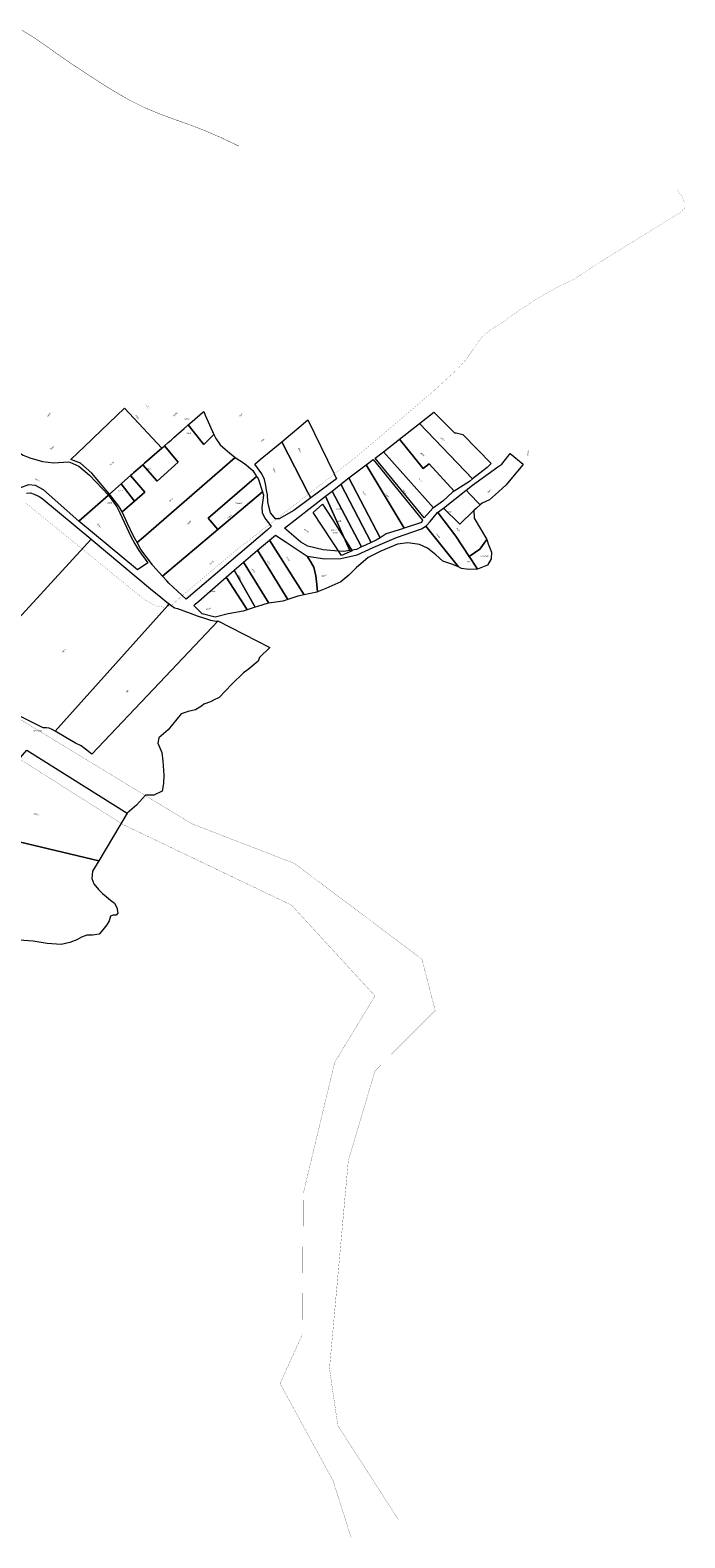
# Model space of a CAD drawing. Header units: metres. Extents: x 347609 to 748319, y 8548087 to 17123455.
# Tile 24 of 49: x 376635 to 377153, y 8567426 to 8568619. Entities that reach past the tile are written whole.
import ezdxf
from ezdxf.enums import TextEntityAlignment as Align

# ---------------------------------------------------------------- set-up
doc = ezdxf.new("R2010")
doc.units = ezdxf.units.M
doc.linetypes.add('ACAD_ISO02W100', pattern=[15, 12, -3])
doc.linetypes.add('ACAD_ISO04W100', pattern=[30, 24, -3, 0, -3])
for name, color, linetype, lineweight in [('02. FAJA MARGINAL', 5, 'ACAD_ISO02W100', 0), ('Predios Rurales', 90, 'Continuous', 15), ('Red vial nacional', 242, 'Continuous', 40), ('Red vial vecinal', 241, 'ACAD_ISO04W100', 30)]:
    doc.layers.add(name, color=color, linetype=linetype, lineweight=lineweight)
doc.layers.add('Predios Rurales Nombres', color=7, linetype='Continuous', true_color=0xffffff)
doc.layers.add('ZR_LIMA_PSAD56_A_WGS84', color=210, linetype='Continuous')
doc.styles.add('ARIAL', font='arial.ttf')
doc.styles.add('MtXpl_MS_Shell_Dlg_2', font='txt')

msp = doc.modelspace()

# ---------------------------------------------------------------- linework, layer by layer
at = {"layer": '02. FAJA MARGINAL', "color": 5, "true_color": 0x0000ff, "const_width": 0.15}
for points in [[(375944.2, 8568225.3), (376206.1, 8568182.8), (376411.9, 8568153.9), (376521.9, 8568095.4), (376587.4, 8568098), (376762.6, 8567991.4), (376844.2, 8567959.8), (376944.9, 8567884.1), (376955.4, 8567843.6), (376907.8, 8567795.7), (376886.7, 8567724.7), (376871.8, 8567560.1), (376878.4, 8567515.1), (376926.1, 8567441)], [(375877.5, 8567966.6), (376180.9, 8567947.6), (376274.9, 8567954.2), (376374.5, 8567976.9), (376485.9, 8568070.5), (376578.8, 8568072.8), (376708.5, 8567990.6), (376841.7, 8567926.9), (376907.8, 8567855), (376875.9, 8567802.4), (376851.1, 8567698.8), (376850.3, 8567587.1), (376832.7, 8567548.3), (376874.8, 8567471.1), (376889, 8567426.3)]]:
    msp.add_lwpolyline(points, dxfattribs=at)
at = {"layer": 'Predios Rurales', "lineweight": 15}
for points in [[(376667.2, 8568279.5), (376672.8, 8568284.8), (376683.5, 8568295), (376684.8, 8568296.2), (376709.8, 8568320), (376739.1, 8568288.4), (376725.6, 8568276.5), (376724.3, 8568275.3), (376716.9, 8568268.8), (376715.7, 8568267.8), (376714.5, 8568266.7), (376707.6, 8568260.6), (376707, 8568260.1), (376697.9, 8568252.1), (376690.8, 8568260.4), (376683.7, 8568268.6), (376674.9, 8568276.4)], [(376772.3, 8568291.2), (376770, 8568294.2), (376760.1, 8568306.8), (376763.2, 8568309.6), (376771.3, 8568316.7), (376772.3, 8568317.5), (376773.4, 8568314.4), (376780.4, 8568299.2)], [(376834, 8568293.5), (376849.4, 8568306.4), (376854.7, 8568310.8), (376875.4, 8568268), (376877.3, 8568264.1), (376857, 8568249), (376854.8, 8568253.3)], [(376985, 8568264), (376942.9, 8568307.9), (376954.3, 8568316.9), (376957.5, 8568313.7), (376970.7, 8568300.5), (376972, 8568300.5), (376977.2, 8568299.3), (376999.7, 8568276.3), (376996.6, 8568273.2)], [(376712.1, 8568228.7), (376707.8, 8568238), (376717.5, 8568246.4), (376725.8, 8568253.6), (376714.5, 8568266.7), (376715.7, 8568267.8), (376716.9, 8568268.8), (376724.3, 8568275.3), (376735.5, 8568262.2), (376752.1, 8568277.4), (376741.2, 8568290.2), (376744.3, 8568293), (376746.5, 8568294.8), (376748.7, 8568296.8), (376756.8, 8568303.9), (376759.4, 8568306.2), (376760.1, 8568306.8), (376770, 8568294.2), (376772.3, 8568291.2), (376780.4, 8568299.2), (376781.1, 8568297.6), (376781.8, 8568296.1), (376785.3, 8568291.1), (376791.2, 8568286.1), (376797.1, 8568281.1), (376724.6, 8568218.1), (376719.6, 8568213.7), (376716.4, 8568219.4)], [(376946, 8568272.2), (376927.2, 8568295.6), (376942.9, 8568307.9), (376985, 8568264), (376982.6, 8568262), (376970.3, 8568254.3), (376950.6, 8568276.1)], [(376673.6, 8568230.7), (376650.1, 8568251.6), (376645.5, 8568255.5), (376639.2, 8568258.8), (376633.8, 8568259.5), (376626.6, 8568256.7), (376620.5, 8568255.3), (376616.7, 8568256.2), (376615.7, 8568257.1), (376613.1, 8568259.2), (376603.1, 8568270.1), (376606.9, 8568276.4), (376613.1, 8568283.9), (376617.9, 8568287.2), (376622.5, 8568287.3), (376629.6, 8568282.8), (376634.7, 8568280.7), (376644.9, 8568277.8), (376653.8, 8568276.7), (376665, 8568277.7), (376666.3, 8568277.2), (376673.6, 8568274.2), (376681.9, 8568266.9), (376696.9, 8568251.2)], [(376735.5, 8568262.2), (376724.3, 8568275.3), (376725.6, 8568276.5), (376739.1, 8568288.4), (376741.2, 8568290.2), (376752.1, 8568277.4)], [(376812.8, 8568275.8), (376817, 8568279.3), (376834, 8568293.5), (376854.8, 8568253.3), (376857, 8568249), (376843.7, 8568239.2), (376832, 8568232.6), (376829, 8568232.5), (376826.6, 8568235.5), (376825.1, 8568237.3), (376823.8, 8568242.2), (376823.1, 8568246), (376822.8, 8568251.4), (376822.1, 8568255.1), (376821.4, 8568258.9), (376820.5, 8568263.5), (376818.2, 8568268.1)], [(376946.6, 8568233.3), (376907.9, 8568280.5), (376914.6, 8568285.6), (376954.1, 8568241.2), (376953.5, 8568240.8)], [(376954.1, 8568241.2), (376914.6, 8568285.6), (376927.2, 8568295.6), (376946, 8568272.2), (376950.6, 8568276.1), (376970.3, 8568254.3), (376969.2, 8568253.6), (376961.4, 8568246.4)], [(376722.7, 8568208.3), (376719.6, 8568213.7), (376724.6, 8568218.1), (376797.1, 8568281.1), (376804.7, 8568276.2), (376811.2, 8568270.7), (376814.2, 8568266.1), (376775.8, 8568233), (376783.4, 8568224.1), (376739.8, 8568187.2), (376732.2, 8568195.6), (376731.8, 8568196)], [(376911.8, 8568217.5), (376887.2, 8568264.8), (376900.8, 8568275.1), (376930.9, 8568225), (376929.5, 8568224.6), (376916.6, 8568220.6)], [(376930.9, 8568225), (376900.8, 8568275.1), (376906.3, 8568279.3), (376945.5, 8568231.5), (376944.6, 8568229.6)], [(376982.9, 8568252.1), (376979.9, 8568255.2), (376984.9, 8568259.2), (377005, 8568273.5), (377008, 8568275.7), (377011, 8568279.3), (377014, 8568283), (377014.8, 8568284.3), (377024.9, 8568275.7), (377024.7, 8568275.3), (377018, 8568266.9), (377011.5, 8568259.4), (377005.4, 8568253.8), (376998.4, 8568247.4), (376992.5, 8568244.8), (376991.1, 8568243.6), (376990.3, 8568244.3)], [(376717.5, 8568246.4), (376707, 8568260.1), (376707.6, 8568260.6), (376714.5, 8568266.7), (376725.8, 8568253.6)], [(376775.8, 8568233), (376814.2, 8568266.1), (376815.3, 8568264.4), (376818.8, 8568253.9), (376783.4, 8568224.1)], [(376904.7, 8568213.7), (376880.8, 8568259.9), (376887.2, 8568264.8), (376911.8, 8568217.5), (376908.8, 8568215.6)], [(376720, 8568192), (376673.6, 8568230.7), (376696.9, 8568251.2), (376703.7, 8568241.9), (376706, 8568237.2), (376714.6, 8568218.6), (376717.9, 8568212.7), (376721, 8568207.3), (376728, 8568197.7)], [(376705.3, 8568242.4), (376697.9, 8568252.1), (376707, 8568260.1), (376717.5, 8568246.4), (376707.8, 8568238)], [(376744.7, 8568181.7), (376743.1, 8568183.4), (376739.8, 8568187.2), (376783.4, 8568224.1), (376818.8, 8568253.9), (376819.7, 8568251.2), (376818.3, 8568241.4), (376818.5, 8568237.5), (376820.6, 8568233), (376823.6, 8568229.2), (376825.8, 8568226.5), (376822.5, 8568223.6), (376758.5, 8568168.9), (376754.9, 8568172.2)], [(376849.1, 8568214), (376836.3, 8568225.2), (376868.6, 8568250.4), (376887.9, 8568207.5), (376883.1, 8568206.7), (376878.8, 8568207), (376866.8, 8568208), (376854.7, 8568210.8)], [(376887.9, 8568207.5), (376868.6, 8568250.4), (376873.8, 8568254.5), (376897.2, 8568210.2), (376893.2, 8568208.3)], [(376897.2, 8568210.2), (376873.8, 8568254.5), (376880.8, 8568259.9), (376904.7, 8568213.7), (376900.4, 8568211.7)], [(376974.9, 8568228.3), (376961.9, 8568240.8), (376979.9, 8568255.2), (376982.9, 8568252.1), (376990.3, 8568244.3), (376991.1, 8568243.6), (376988.1, 8568240.9), (376986.1, 8568239.2)], [(376973.8, 8568194.4), (376947.9, 8568226.7), (376948.5, 8568227.1), (376951.4, 8568230.4), (376953.7, 8568233.3), (376957.3, 8568237.6), (376957.5, 8568237.4), (376971.7, 8568218.8), (376982.4, 8568202.7), (376984.2, 8568200.1), (376989, 8568192.7), (376982, 8568192.5), (376976.3, 8568193.2)], [(376971.7, 8568218.8), (376957.5, 8568237.4), (376957.3, 8568237.6), (376961.9, 8568240.8), (376974.9, 8568228.3), (376986.1, 8568239.2), (376986.2, 8568232.9), (376996.2, 8568216), (376990.7, 8568208.6), (376982.4, 8568202.7)], [(376925.5, 8568212.4), (376912.3, 8568206.8), (376902.3, 8568202), (376892.8, 8568193.7), (376887.2, 8568187.8), (376880.8, 8568182.7), (376869, 8568177.4), (376862.3, 8568174.6), (376861.7, 8568180.4), (376860.9, 8568187.5), (376859.3, 8568194.3), (376855.9, 8568200), (376854.2, 8568203), (376868.1, 8568200.8), (376880.7, 8568201.1), (376893.6, 8568204.1), (376906.3, 8568209.8), (376924.7, 8568217.8), (376937.8, 8568222.1), (376944.5, 8568224.6), (376947.4, 8568226.5), (376947.9, 8568226.7), (376973.8, 8568194.4), (376969.3, 8568196.4), (376961.5, 8568199), (376955.9, 8568204), (376949.2, 8568209.3), (376943.1, 8568212.1), (376933.8, 8568213.5)], [(376838.9, 8568168.7), (376814.9, 8568207.6), (376824.3, 8568215.5), (376851.9, 8568172.3), (376846.9, 8568171.3)], [(376851.9, 8568172.3), (376824.3, 8568215.5), (376829.2, 8568219.5), (376837.5, 8568214.1), (376854.2, 8568203), (376855.9, 8568200), (376859.3, 8568194.3), (376860.9, 8568187.5), (376861.7, 8568180.4), (376862.3, 8568174.6), (376861.7, 8568174.4)], [(376989, 8568192.7), (376984.2, 8568200.1), (376982.4, 8568202.7), (376990.7, 8568208.6), (376996.2, 8568216), (376997.4, 8568212.8), (377000, 8568206.1), (376999.6, 8568200.8), (376996.7, 8568195.9)], [(376823.9, 8568165.8), (376803.9, 8568198.3), (376814.9, 8568207.6), (376838.9, 8568168.7), (376834.9, 8568167.4)], [(376790.1, 8568186.3), (376796.3, 8568191.8), (376813, 8568162.6), (376806.8, 8568160.6), (376804.6, 8568164)], [(376813, 8568162.6), (376796.3, 8568191.8), (376803.9, 8568198.3), (376823.9, 8568165.8), (376823.2, 8568165.7), (376814.8, 8568163.2)], [(376771.2, 8568157.3), (376764.4, 8568163.9), (376765.5, 8568165), (376768.5, 8568167.4), (376790.1, 8568186.3), (376804.6, 8568164), (376806.8, 8568160.6), (376803.6, 8568159.5), (376791.6, 8568157.3), (376781.5, 8568154.8)], [(376654.8, 8568064.6), (376744, 8568163.8), (376745.1, 8568165.1), (376746.3, 8568164.2), (376749.1, 8568162), (376751.6, 8568161.5), (376761.7, 8568157.9), (376767.2, 8568155.8), (376773, 8568153.8), (376777.7, 8568152.4), (376782.3, 8568151.5), (376783.5, 8568151.6), (376779, 8568146.9), (376737.3, 8568102.7), (376683.7, 8568046.3), (376678.9, 8568050.2), (376675.5, 8568053), (376670.8, 8568055.1), (376663.2, 8568059.5)], [(376689.4, 8567961.9), (376575.1, 8567989.1), (376608.4, 8568022.1), (376632.5, 8568049.4), (376711.9, 8567999.6)]]:
    msp.add_lwpolyline(points, close=True, dxfattribs=at)
for points in [[(376632.1, 8568252.7), (376635.2, 8568253), (376638.2, 8568251.9), (376642.3, 8568250.1), (376644.2, 8568248.9), (376683, 8568216.6), (376683.4, 8568216.3), (376582.4, 8568106.3)], [(376582.4, 8568106.3), (376683.4, 8568216.3), (376731.9, 8568175.9), (376736.8, 8568171.8), (376740, 8568169.1), (376743.2, 8568166.5), (376745.1, 8568165.1), (376744, 8568163.8), (376654.8, 8568064.6), (376652.5, 8568065.9), (376650.2, 8568066.8), (376648, 8568067.2), (376645.3, 8568067), (376625.4, 8568077.2)], [(376575.1, 8567989.1), (376689.4, 8567961.9), (376684.4, 8567953.6), (376683.7, 8567947.9), (376685.4, 8567943.6), (376689, 8567939.2), (376692.3, 8567936.1), (376695.2, 8567933.7), (376698.7, 8567930.8), (376701.7, 8567928.3), (376703.5, 8567925.1), (376704.4, 8567920.5), (376703.1, 8567918.9), (376700.6, 8567919), (376698.5, 8567918), (376697.6, 8567914.5), (376695.8, 8567911.2), (376692.5, 8567907.2), (376689.5, 8567903.9), (376684.3, 8567903.1), (376679.9, 8567903.1), (376675.7, 8567901.5), (376671.9, 8567899.4), (376666.4, 8567897.3), (376659.5, 8567895.6), (376648.5, 8567896.4), (376637.5, 8567898.4), (376611.9, 8567900.3)]]:
    msp.add_lwpolyline(points, dxfattribs=at)
at = {"layer": 'Red vial nacional', "transparency": 33554623, "const_width": 0.3}
msp.add_lwpolyline([(376628.7, 8568619), (376637.5, 8568613.6), (376646.7, 8568607.3), (376656.4, 8568600.3), (376666.9, 8568593.1), (376677.9, 8568585.8), (376689.2, 8568578.4), (376701, 8568571), (376713.2, 8568564), (376725.6, 8568557.8), (376737.8, 8568552.7), (376749.8, 8568548.3), (376761.6, 8568544.1), (376773.3, 8568539.6), (376784.9, 8568534.6), (376796.1, 8568529.3), (376800, 8568527.4)], dxfattribs=at)
at = {"layer": 'Red vial vecinal', "lineweight": 15, "transparency": 33554687, "const_width": 0.1}
msp.add_lwpolyline([(377146.8, 8568492.8), (377151, 8568486.9), (377152.8, 8568482), (377152.8, 8568479.4), (377152, 8568477.2), (377148.3, 8568474.2), (377090, 8568438.3), (377065.5, 8568422.2), (377051.6, 8568415.5), (377037.1, 8568407.3), (377021.3, 8568397.1), (377010.6, 8568389.3), (376999.1, 8568381.8), (376993, 8568376.9), (376987.8, 8568370), (376981.1, 8568360), (376972.9, 8568350.8), (376952.6, 8568332.2), (376893.6, 8568282), (376842.1, 8568241.8), (376798.3, 8568207.9), (376757, 8568173.2), (376746.8, 8568163.9), (376741.8, 8568162.4), (376734.3, 8568163.6), (376725.5, 8568168.6), (376631.2, 8568245.2)], dxfattribs=at)
at = {"layer": 'ZR_LIMA_PSAD56_A_WGS84', "linetype": 'Continuous', "lineweight": 15, "flags": 128}
for points in [[(376818.8, 8568253.9), (376783.4, 8568224.1), (376775.8, 8568233), (376814.2, 8568266.1), (376815.3, 8568264.4), (376818.8, 8568253.9)], [(376889.8, 8568207.2), (376881.2, 8568203.6), (376858.9, 8568237.6), (376866.4, 8568244), (376873.7, 8568232.7), (376889.8, 8568207.2)], [(376996.7, 8568195.9), (376989, 8568192.7), (376984.2, 8568200.1), (376982.4, 8568202.7), (376990.7, 8568208.6), (376996.2, 8568216), (376997.4, 8568212.8), (377000, 8568206.1), (376999.6, 8568200.8), (376996.7, 8568195.9)]]:
    msp.add_lwpolyline(points, close=True, dxfattribs=at)
msp.add_lwpolyline([(376632.1, 8568252.7), (376635.2, 8568253), (376638.2, 8568251.9), (376642.3, 8568250.1), (376644.2, 8568248.9), (376683, 8568216.6), (376683.4, 8568216.3), (376731.9, 8568175.9), (376736.8, 8568171.8), (376740, 8568169.1), (376743.2, 8568166.5), (376745.1, 8568165.1), (376746.3, 8568164.2), (376749.1, 8568162), (376751.6, 8568161.5), (376761.7, 8568157.9), (376767.2, 8568155.8), (376773, 8568153.8), (376777.7, 8568152.4), (376777.7, 8568152.4), (376782.3, 8568151.5), (376783.5, 8568151.6), (376783.5, 8568151.7), (376824.5, 8568130.7), (376816.5, 8568122.7), (376815.5, 8568119.9), (376807.5, 8568113.4), (376803.8, 8568110.7), (376794.5, 8568101.6), (376784.6, 8568091.1), (376780.1, 8568088.9), (376777.6, 8568087.6), (376772.3, 8568085.9), (376770.6, 8568084.4), (376765.8, 8568081.4), (376760.1, 8568080.1), (376754.6, 8568078.1), (376744.1, 8568065.6), (376736.9, 8568059.3), (376736.1, 8568055.1), (376739.1, 8568047.6), (376739.9, 8568040.8), (376740.9, 8568029.6), (376740.4, 8568023), (376739.4, 8568017), (376732.9, 8568013.8), (376726.4, 8568013.8), (376719.2, 8568006), (376711.9, 8567999.6), (376689.4, 8567961.9), (376684.4, 8567953.6), (376683.7, 8567947.9), (376685.4, 8567943.6), (376689, 8567939.2), (376692.3, 8567936.1), (376695.2, 8567933.7), (376698.7, 8567930.8), (376701.7, 8567928.3), (376703.5, 8567925.1), (376704.4, 8567920.5), (376703.1, 8567918.9), (376700.6, 8567919), (376698.5, 8567918), (376697.6, 8567914.5), (376695.8, 8567911.2), (376692.5, 8567907.2), (376689.5, 8567903.9), (376684.3, 8567903.1), (376679.9, 8567903.1), (376675.7, 8567901.5), (376671.9, 8567899.4), (376666.4, 8567897.3), (376659.5, 8567895.6), (376648.5, 8567896.4), (376637.5, 8567898.4), (376611.9, 8567900.3)], dxfattribs=at)

# ---------------------------------------------------------------- texts
at = {"layer": 'Predios Rurales Nombres', "color": 251, "true_color": 0x636466, "style": 'ARIAL'}
for s, rotation, p in [('06207', -47.2225, (376725.9, 8568322.2)), ('06199', 53.7201, (376649.4, 8568312.7)), ('06208', -47.2994, (376717.7, 8568314)), ('06205', 38.8297, (376749, 8568313.3)), ('06252', 43.3499, (376801.3, 8568313.1)), ('06245', -42.5618, (376959.4, 8568296.2)), ('06200', 32.2654, (376651.1, 8568286.7)), ('06251', 38.3876, (376817.9, 8568292.8)), ('06249', -67.3765, (376846.8, 8568288.2)), ('06244', -42.388, (376943.3, 8568284.2)), ('06246', 76.7524, (377029.2, 8568282.5)), ('06209', 39.5255, (376698.7, 8568274.4)), ('06248', -74.9271, (376826.9, 8568272.8)), ('06211', -19.5915, (376638.6, 8568263.2)), ('06242', -44.0138, (376941.6, 8568263.8)), ('06219', 45.503, (376745.8, 8568245.5)), ('06235', -60.3878, (376897.6, 8568254.1)), ('06240', -54.1177, (376915.8, 8568252)), ('06241', -49.6076, (376929.2, 8568254.9)), ('09913', 40.2905, (376997.4, 8568252.6)), ('06223', -51.3673, (376687.6, 8568228.1)), ('06220', 45.725, (376760.2, 8568227.7)), ('06221', 41.1761, (376791.7, 8568232.4)), ('06239', -44.2903, (376971.6, 8568224.5)), ('06229', -31.8242, (376851.3, 8568223.5)), ('06236', -52.4719, (376955.9, 8568220.1)), ('06228', -53.7937, (376837.3, 8568201.9)), ('06222', 41.3617, (376777.8, 8568196)), ('06226', -57.514, (376809.8, 8568192.9)), ('06227', -57.5138, (376822, 8568198.8)), ('09906', -58.9703, (376799.1, 8568187.5)), ('06232', 15.2859, (376865.9, 8568186.2)), ('06224', 12.6907, (376774.4, 8568160)), ('06019', 44.0095, (376660.8, 8568126.2)), ('06017', 45.9406, (376711.7, 8568094.6)), ('018306', -11.3567, (376637.7, 8567998.4))]:
    msp.add_text(s, height=1, rotation=rotation, dxfattribs=at).set_placement(p, align=Align.BOTTOM_LEFT)
for s, p in [('06206', (376757.2, 8568310.4)), ('06218', (376758.4, 8568299.4)), ('06215', (376726.5, 8568271.4)), ('06213', (376704.7, 8568253.9)), ('06212', (376695.9, 8568244.5)), ('06234', (376876.9, 8568239.5)), ('09730', (376964.5, 8568237.2)), ('06231', (376877.3, 8568230)), ('06230', (376874.1, 8568220.6)), ('06237', (376980.8, 8568197.9)), ('06225', (376777.7, 8568174.4))]:
    msp.add_text(s, height=1, dxfattribs=at).set_placement(p, align=Align.BOTTOM_LEFT)
at = {"layer": 'ZR_LIMA_PSAD56_A_WGS84', "color": 0, "style": 'MtXpl_MS_Shell_Dlg_2'}
for s, p in [('21032046', (376796.9, 8568244.2)), ('90152505', (376872.8, 8568223)), ('21097120', (376991.3, 8568202.6)), ('P17023746', (376637.4, 8568064.1))]:
    msp.add_text(s, height=1, dxfattribs=at).set_placement(p)

doc.saveas('drawing.dxf')
